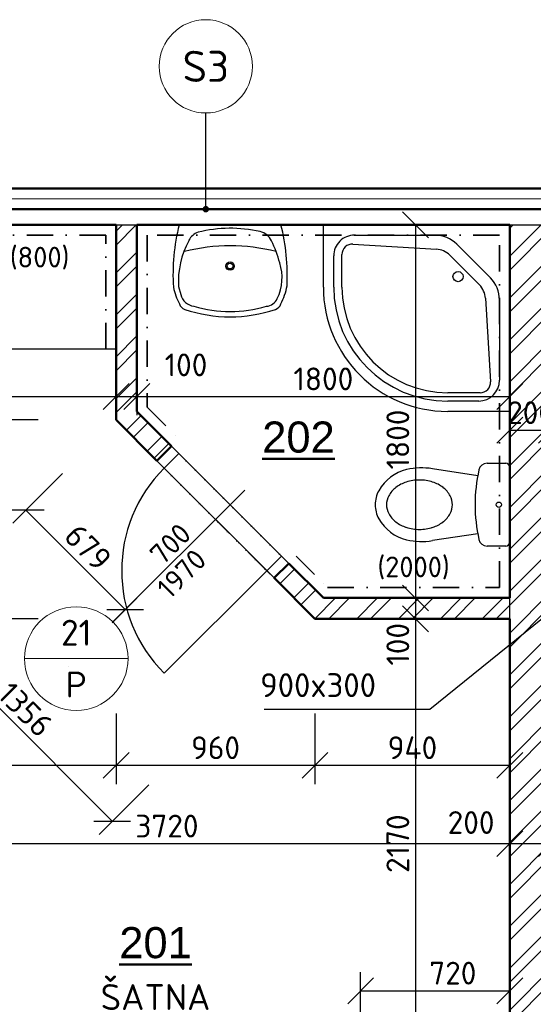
# Model space of a CAD drawing. Header units: millimetres. Extents: x -118752 to 407724, y -73278 to 155058.
# Tile 68 of 256: x 88409 to 90888, y 15233 to 19983. Entities that reach past the tile are written whole.
import ezdxf
from ezdxf.enums import TextEntityAlignment as Align

# ---------------------------------------------------------------- set-up
doc = ezdxf.new("R2010")
doc.units = ezdxf.units.MM
doc.header["$LTSCALE"] = 10
doc.linetypes.add('DASHDOT', pattern=[25.4, 12.7, -6.35, 0, -6.35])
doc.linetypes.add('DOT', pattern=[6.35, 0, -6.35])
for name, color, linetype in [('CA_2D-WC (65x40)', 7, 'Continuous'), ('CA_sprch. vana obloukova beze sten', 7, 'Continuous'), ('CA_umyvadlo 1 (55x45)', 7, 'Continuous'), ('IN_SANITA', 7, 'Continuous')]:
    doc.layers.add(name, color=color, linetype=linetype)
for name, color, linetype, lineweight in [('CKBUBLINY', 1, 'Continuous', 18), ('CKBUBLINY_POPIS', 3, 'Continuous', 25), ('CKDVERE_', 7, 'Continuous', 25), ('CKDVERE_NADROVINOU', 1, 'DASHDOT', 18), ('CKDVERE_OSY', 1, 'Continuous', 18), ('CKDVERE_POPIS', 3, 'Continuous', 25), ('CKDVERE_ZARUBNE_RAM', 5, 'Continuous', 25), ('CKIZOLACE', 1, 'Continuous', 18), ('CKKOTY', 3, 'Continuous', 25), ('CKOBKLAD_POPIS', 3, 'Continuous', 25), ('CKPOPISM', 6, 'Continuous', 50), ('CKPOPISM_POPIS', 3, 'Continuous', 25), ('CKSTENY_PODROVINOU', 7, 'Continuous', 25), ('CKSTENY_REZ', 6, 'Continuous', 50), ('CKTEXTY_MALE', 3, 'Continuous', 18), ('obklady', 4, 'DASHDOT', 35), ('srafy', 7, 'Continuous', 18)]:
    doc.layers.add(name, color=color, linetype=linetype, lineweight=lineweight)
doc.layers.add('CKDVERE_DORAZ', color=7, linetype='DOT', lineweight=25, plot=False)
doc.styles.add('Arial', font='arial.ttf', dxfattribs={"width": 0.8})
doc.styles.get("Standard").update_dxf_attribs({"font": 'isocpeur.ttf'})
doc.linetypes.add('IZOLACE_POLYSTYREN_PENOVY', pattern='A,0.001,[228,CADKON.SHX,S=0.1,R=0,X=0,Y=0],-2', length=2.001)
doc.dimstyles.new('CADKON', dxfattribs={"dimscale": 50, "dimtxt": 2.2, "dimasz": 2.5, "dimexe": 1.8, "dimexo": 5, "dimgap": 0.6, "dimtad": 1, "dimrnd": 1, "dimtxsty": 'Standard', "dimblk1": 'OBLIQUE', "dimblk2": 'OBLIQUE', "dimsah": 1, "dimcen": 2.5, "dimadec": 1, "dimazin": 2, "dimtfac": 1, "dimtdec": 4, "dimtix": 1, "dimtmove": 2, "dimatfit": 3, "dimldrblk": 'OPEN30', "dimfxl": 5, "dimfxlon": 1, "dimtolj": 1, "dimarcsym": 0})
doc.dimstyles.new('CADKON$7', dxfattribs={"dimscale": 100, "dimtxt": 2.5, "dimasz": 2.5, "dimexe": 1.8, "dimexo": 5, "dimgap": 0.6, "dimtad": 1, "dimrnd": 1, "dimtxsty": 'Standard', "dimblk1": 'OBLIQUE', "dimblk2": 'OBLIQUE', "dimsah": 1, "dimcen": 2.5, "dimadec": 1, "dimazin": 2, "dimtfac": 1, "dimtdec": 4, "dimtix": 1, "dimtmove": 0, "dimatfit": 3, "dimldrblk": 'DOTSMALL', "dimfxl": 5, "dimfxlon": 1, "dimtfill": 1, "dimtolj": 1, "dimarcsym": 0})

# ---------------------------------------------------------------- blocks, each defined once
blk = doc.blocks.new('_OBLIQUE')
at = {"color": 0, "linetype": 'ByBlock'}
blk.add_line((-0.5, -0.5), (0.5, 0.5), dxfattribs=at)
blk = doc.blocks.new('*D7978')
at = {"layer": 'CKKOTY', "color": 0, "lineweight": -2}
for p, q in [((90974.4, 16423.2), (90974.4, 16098.1)), ((90774.4, 16030.4), (90774.4, 16098.1)), ((90974.4, 16008.1), (90774.4, 16008.1))]:
    blk.add_line(p, q, dxfattribs=at)
at = {"layer": 'Defpoints', "color": 0}
for p in [(90774.4, 16008.1), (90974.4, 15923.2), (90774.4, 15530.4)]:
    blk.add_point(p, dxfattribs=at)
at = {"layer": 'CKKOTY', "color": 0, "lineweight": -2, "xscale": 125, "yscale": 125, "zscale": 125, "rotation": 180}
blk.add_blockref('_OBLIQUE', (90774.4, 16008.1), dxfattribs=at)
at = {"layer": 'CKKOTY', "color": 0, "lineweight": -2, "xscale": 125, "yscale": 125, "zscale": 125}
blk.add_blockref('_OBLIQUE', (90974.4, 16008.1), dxfattribs=at)
at = {"layer": 'CKKOTY', "color": 0, "insert": (90587.3, 16110.2), "char_height": 110, "attachment_point": 5}
blk.add_mtext('\\A1;200', dxfattribs=at)
blk = doc.blocks.new('_Open30')
at = {"color": 0, "lineweight": -2}
for p, q in [((-1, 0.268), (0, 0)), ((0, 0), (-1, -0.268)), ((0, 0), (-1, 0))]:
    blk.add_line(p, q, dxfattribs=at)
blk = doc.blocks.new('*D7979')
at = {"layer": 'CKKOTY', "color": 0, "lineweight": -2}
for p, q in [((87054.4, 15758.1), (87054.4, 16098.1)), ((90774.4, 16030.4), (90774.4, 16098.1)), ((90774.4, 16008.1), (87054.4, 16008.1))]:
    blk.add_line(p, q, dxfattribs=at)
at = {"layer": 'Defpoints', "color": 0}
for p in [(87054.4, 16008.1), (90774.4, 15530.4), (87054.4, 14818.2)]:
    blk.add_point(p, dxfattribs=at)
at = {"layer": 'CKKOTY', "color": 0, "lineweight": -2, "xscale": 125, "yscale": 125, "zscale": 125, "rotation": 180}
blk.add_blockref('_OBLIQUE', (87054.4, 16008.1), dxfattribs=at)
at = {"layer": 'CKKOTY', "color": 0, "lineweight": -2, "xscale": 125, "yscale": 125, "zscale": 125}
blk.add_blockref('_OBLIQUE', (90774.4, 16008.1), dxfattribs=at)
at = {"layer": 'CKKOTY', "color": 0, "insert": (89119.5, 16093.1), "char_height": 110, "attachment_point": 5}
blk.add_mtext('\\A1;3720', dxfattribs=at)
blk = doc.blocks.new('*D7980')
at = {"layer": 'CKKOTY', "color": 0, "lineweight": -2}
for p, q in [((87054.4, 18414.9), (87054.4, 18074.9)), ((88874.4, 18414.9), (88874.4, 18074.9)), ((87054.4, 18164.9), (88874.4, 18164.9))]:
    blk.add_line(p, q, dxfattribs=at)
at = {"layer": 'Defpoints', "color": 0}
for p in [(87054.4, 18993.2), (88874.4, 18993.2), (88874.4, 18164.9)]:
    blk.add_point(p, dxfattribs=at)
at = {"layer": 'CKKOTY', "color": 0, "lineweight": -2, "xscale": 125, "yscale": 125, "zscale": 125, "rotation": 180}
blk.add_blockref('_OBLIQUE', (87054.4, 18164.9), dxfattribs=at)
at = {"layer": 'CKKOTY', "color": 0, "lineweight": -2, "xscale": 125, "yscale": 125, "zscale": 125}
blk.add_blockref('_OBLIQUE', (88874.4, 18164.9), dxfattribs=at)
at = {"layer": 'CKKOTY', "color": 0, "insert": (87964.4, 18249.9), "char_height": 110, "attachment_point": 5}
blk.add_mtext('\\A1;1820', dxfattribs=at)
blk = doc.blocks.new('*D7981')
at = {"layer": 'CKKOTY', "color": 0, "lineweight": -2}
for p, q in [((88874.4, 18414.9), (88874.4, 18074.9)), ((88974.4, 18414.9), (88974.4, 18074.9)), ((88874.4, 18164.9), (88974.4, 18164.9))]:
    blk.add_line(p, q, dxfattribs=at)
at = {"layer": 'Defpoints', "color": 0}
for p in [(88874.4, 18993.2), (88974.4, 18993.2), (88974.4, 18164.9)]:
    blk.add_point(p, dxfattribs=at)
at = {"layer": 'CKKOTY', "color": 0, "lineweight": -2, "xscale": 125, "yscale": 125, "zscale": 125, "rotation": 180}
blk.add_blockref('_OBLIQUE', (88874.4, 18164.9), dxfattribs=at)
at = {"layer": 'CKKOTY', "color": 0, "lineweight": -2, "xscale": 125, "yscale": 125, "zscale": 125}
blk.add_blockref('_OBLIQUE', (88974.4, 18164.9), dxfattribs=at)
at = {"layer": 'CKKOTY', "color": 0, "insert": (89211.6, 18317.5), "char_height": 110, "attachment_point": 5}
blk.add_mtext('\\A1;100', dxfattribs=at)
blk = doc.blocks.new('*D7982')
at = {"layer": 'CKKOTY', "color": 0, "lineweight": -2}
for p, q in [((90774.4, 18252.1), (90774.4, 17912.1)), ((90974.4, 18252.1), (90974.4, 17912.1)), ((90774.4, 18002.1), (90974.4, 18002.1))]:
    blk.add_line(p, q, dxfattribs=at)
at = {"layer": 'Defpoints', "color": 0}
for p in [(90774.4, 18993.2), (90974.4, 18993.2), (90974.4, 18002.1)]:
    blk.add_point(p, dxfattribs=at)
at = {"layer": 'CKKOTY', "color": 0, "lineweight": -2, "xscale": 125, "yscale": 125, "zscale": 125}
blk.add_blockref('_OBLIQUE', (90774.4, 18002.1), dxfattribs=at)
at = {"layer": 'CKKOTY', "color": 0, "lineweight": -2, "xscale": 125, "yscale": 125, "zscale": 125, "rotation": 180}
blk.add_blockref('_OBLIQUE', (90974.4, 18002.1), dxfattribs=at)
at = {"layer": 'CKKOTY', "color": 0, "insert": (90874.4, 18087.1), "char_height": 110, "attachment_point": 5}
blk.add_mtext('\\A1;200', dxfattribs=at)
blk = doc.blocks.new('*D8633')
at = {"layer": 'CKKOTY', "color": 0, "lineweight": -2}
for p, q in [((88974.4, 18414.9), (88974.4, 18074.9)), ((90774.4, 18414.9), (90774.4, 18074.9)), ((88974.4, 18164.9), (90774.4, 18164.9))]:
    blk.add_line(p, q, dxfattribs=at)
at = {"layer": 'Defpoints', "color": 0}
for p in [(88974.4, 18993.2), (90774.4, 18993.2), (90774.4, 18164.9)]:
    blk.add_point(p, dxfattribs=at)
at = {"layer": 'CKKOTY', "color": 0, "lineweight": -2, "xscale": 125, "yscale": 125, "zscale": 125, "rotation": 180}
blk.add_blockref('_OBLIQUE', (88974.4, 18164.9), dxfattribs=at)
at = {"layer": 'CKKOTY', "color": 0, "lineweight": -2, "xscale": 125, "yscale": 125, "zscale": 125}
blk.add_blockref('_OBLIQUE', (90774.4, 18164.9), dxfattribs=at)
at = {"layer": 'CKKOTY', "color": 0, "insert": (89874.4, 18249.9), "char_height": 110, "attachment_point": 5}
blk.add_mtext('\\A1;1800', dxfattribs=at)
blk = doc.blocks.new('*D8738')
at = {"layer": 'CKKOTY', "color": 0, "lineweight": -2}
for p, q in [((88498.7, 18993.2), (88158.7, 18993.2)), ((88248.7, 18993.2), (88248.7, 18052.8)), ((88498.7, 18052.8), (88158.7, 18052.8))]:
    blk.add_line(p, q, dxfattribs=at)
at = {"layer": 'Defpoints', "color": 0}
for p in [(88874.4, 18993.2), (88248.7, 18052.8), (88874.4, 18052.8)]:
    blk.add_point(p, dxfattribs=at)
at = {"layer": 'CKKOTY', "color": 0, "lineweight": -2, "xscale": 125, "yscale": 125, "zscale": 125}
for p, rotation in [((88248.7, 18993.2), 90), ((88248.7, 18052.8), 270)]:
    blk.add_blockref('_OBLIQUE', p, dxfattribs=dict(at, rotation=rotation))
at = {"layer": 'CKKOTY', "color": 0, "insert": (88163.7, 18523), "char_height": 110, "attachment_point": 5, "rotation": 90}
blk.add_mtext('\\A1;940', dxfattribs=at)
blk = doc.blocks.new('*D8739')
at = {"layer": 'CKKOTY', "color": 0, "lineweight": -2}
for p, q in [((88498.7, 18052.8), (88158.7, 18052.8)), ((88248.7, 18052.8), (88248.7, 17093.2)), ((88498.7, 17093.2), (88158.7, 17093.2))]:
    blk.add_line(p, q, dxfattribs=at)
at = {"layer": 'Defpoints', "color": 0}
for p in [(88874.4, 18052.8), (88248.7, 17093.2), (89833, 17093.2)]:
    blk.add_point(p, dxfattribs=at)
at = {"layer": 'CKKOTY', "color": 0, "lineweight": -2, "xscale": 125, "yscale": 125, "zscale": 125}
for p, rotation in [((88248.7, 18052.8), 90), ((88248.7, 17093.2), 270)]:
    blk.add_blockref('_OBLIQUE', p, dxfattribs=dict(at, rotation=rotation))
at = {"layer": 'CKKOTY', "color": 0, "insert": (88163.7, 17573), "char_height": 110, "attachment_point": 5, "rotation": 90}
blk.add_mtext('\\A1;960', dxfattribs=at)
blk = doc.blocks.new('*D8740')
at = {"layer": 'CKKOTY', "color": 0, "lineweight": -2}
for p, q in [((90524.4, 18993.2), (90228.9, 18993.2)), ((90318.9, 18993.2), (90318.9, 17193.2)), ((90524.4, 17193.2), (90228.9, 17193.2))]:
    blk.add_line(p, q, dxfattribs=at)
at = {"layer": 'Defpoints', "color": 0}
for p in [(90774.4, 18993.2), (90318.9, 17193.2), (90774.4, 17193.2)]:
    blk.add_point(p, dxfattribs=at)
at = {"layer": 'CKKOTY', "color": 0, "lineweight": -2, "xscale": 125, "yscale": 125, "zscale": 125}
for p, rotation in [((90318.9, 18993.2), 90), ((90318.9, 17193.2), 270)]:
    blk.add_blockref('_OBLIQUE', p, dxfattribs=dict(at, rotation=rotation))
at = {"layer": 'CKKOTY', "color": 0, "insert": (90233.9, 17957.6), "char_height": 110, "attachment_point": 5, "rotation": 90}
blk.add_mtext('\\A1;1800', dxfattribs=at)
blk = doc.blocks.new('*D8741')
at = {"layer": 'CKKOTY', "color": 0, "lineweight": -2}
for p, q in [((90524.4, 17193.2), (90228.9, 17193.2)), ((90318.9, 17193.2), (90318.9, 17093.2)), ((90524.4, 17093.2), (90228.9, 17093.2))]:
    blk.add_line(p, q, dxfattribs=at)
at = {"layer": 'Defpoints', "color": 0}
for p in [(90774.4, 17193.2), (90318.9, 17093.2), (90774.4, 17093.2)]:
    blk.add_point(p, dxfattribs=at)
at = {"layer": 'CKKOTY', "color": 0, "lineweight": -2, "xscale": 125, "yscale": 125, "zscale": 125}
for p, rotation in [((90318.9, 17193.2), 90), ((90318.9, 17093.2), 270)]:
    blk.add_blockref('_OBLIQUE', p, dxfattribs=dict(at, rotation=rotation))
at = {"layer": 'CKKOTY', "color": 0, "insert": (90233.9, 16970), "char_height": 110, "attachment_point": 5, "rotation": 90}
blk.add_mtext('\\A1;100', dxfattribs=at)
blk = doc.blocks.new('*D8742')
at = {"layer": 'CKKOTY', "color": 0, "lineweight": -2}
for p, q in [((90524.4, 17093.2), (90228.9, 17093.2)), ((90318.9, 17093.2), (90318.9, 14923.2)), ((90524.4, 14923.2), (90228.9, 14923.2))]:
    blk.add_line(p, q, dxfattribs=at)
at = {"layer": 'Defpoints', "color": 0}
for p in [(90774.4, 17093.2), (90318.9, 14923.2), (90774.4, 14923.2)]:
    blk.add_point(p, dxfattribs=at)
at = {"layer": 'CKKOTY', "color": 0, "lineweight": -2, "xscale": 125, "yscale": 125, "zscale": 125}
for p, rotation in [((90318.9, 17093.2), 90), ((90318.9, 14923.2), 270)]:
    blk.add_blockref('_OBLIQUE', p, dxfattribs=dict(at, rotation=rotation))
at = {"layer": 'CKKOTY', "color": 0, "insert": (90233.9, 16008.2), "char_height": 110, "attachment_point": 5, "rotation": 90}
blk.add_mtext('\\A1;2170', dxfattribs=at)
blk = doc.blocks.new('*D8744')
at = {"layer": 'CKKOTY', "color": 0, "lineweight": -2}
for p, q in [((89834, 16635.9), (89834, 16295.9)), ((90774.4, 16635.9), (90774.4, 16295.9)), ((90774.4, 16385.9), (89834, 16385.9))]:
    blk.add_line(p, q, dxfattribs=at)
at = {"layer": 'Defpoints', "color": 0}
for p in [(89834, 17093.2), (90774.4, 17093.2), (89834, 16385.9)]:
    blk.add_point(p, dxfattribs=at)
at = {"layer": 'CKKOTY', "color": 0, "lineweight": -2, "xscale": 125, "yscale": 125, "zscale": 125, "rotation": 180}
blk.add_blockref('_OBLIQUE', (89834, 16385.9), dxfattribs=at)
at = {"layer": 'CKKOTY', "color": 0, "lineweight": -2, "xscale": 125, "yscale": 125, "zscale": 125}
blk.add_blockref('_OBLIQUE', (90774.4, 16385.9), dxfattribs=at)
at = {"layer": 'CKKOTY', "color": 0, "insert": (90304.2, 16470.9), "char_height": 110, "attachment_point": 5}
blk.add_mtext('\\A1;940', dxfattribs=at)
blk = doc.blocks.new('*D8745')
at = {"layer": 'CKKOTY', "color": 0, "lineweight": -2}
for p, q in [((88874.4, 16635.9), (88874.4, 16295.9)), ((89834, 16635.9), (89834, 16295.9)), ((89834, 16385.9), (88874.4, 16385.9))]:
    blk.add_line(p, q, dxfattribs=at)
at = {"layer": 'Defpoints', "color": 0}
for p in [(88874.4, 18051.8), (89834, 17093.2), (88874.4, 16385.9)]:
    blk.add_point(p, dxfattribs=at)
at = {"layer": 'CKKOTY', "color": 0, "lineweight": -2, "xscale": 125, "yscale": 125, "zscale": 125, "rotation": 180}
blk.add_blockref('_OBLIQUE', (88874.4, 16385.9), dxfattribs=at)
at = {"layer": 'CKKOTY', "color": 0, "lineweight": -2, "xscale": 125, "yscale": 125, "zscale": 125}
blk.add_blockref('_OBLIQUE', (89834, 16385.9), dxfattribs=at)
at = {"layer": 'CKKOTY', "color": 0, "insert": (89354.2, 16470.9), "char_height": 110, "attachment_point": 5}
blk.add_mtext('\\A1;960', dxfattribs=at)
blk = doc.blocks.new('*D8746')
at = {"layer": 'CKKOTY', "color": 0, "lineweight": -2}
for p, q in [((87054.4, 16635.9), (87054.4, 16295.9)), ((88874.4, 16635.9), (88874.4, 16295.9)), ((88874.4, 16385.9), (87054.4, 16385.9))]:
    blk.add_line(p, q, dxfattribs=at)
at = {"layer": 'Defpoints', "color": 0}
for p in [(88874.4, 18051.8), (87054.4, 17214.3), (87054.4, 16385.9)]:
    blk.add_point(p, dxfattribs=at)
at = {"layer": 'CKKOTY', "color": 0, "lineweight": -2, "xscale": 125, "yscale": 125, "zscale": 125, "rotation": 180}
blk.add_blockref('_OBLIQUE', (87054.4, 16385.9), dxfattribs=at)
at = {"layer": 'CKKOTY', "color": 0, "lineweight": -2, "xscale": 125, "yscale": 125, "zscale": 125}
blk.add_blockref('_OBLIQUE', (88874.4, 16385.9), dxfattribs=at)
at = {"layer": 'CKKOTY', "color": 0, "insert": (87964.4, 16470.9), "char_height": 110, "attachment_point": 5}
blk.add_mtext('\\A1;1820', dxfattribs=at)
blk = doc.blocks.new('*D8747')
at = {"layer": 'CKKOTY', "color": 0, "lineweight": -2}
for p, q in [((88074, 17251.4), (87833.6, 17011)), ((87897.3, 17074.6), (88855.8, 16116.1)), ((89032.6, 16292.8), (88792.2, 16052.4))]:
    blk.add_line(p, q, dxfattribs=at)
at = {"layer": 'Defpoints', "color": 0}
for p in [(88874.4, 18051.8), (89833, 17093.2), (88855.8, 16116.1)]:
    blk.add_point(p, dxfattribs=at)
at = {"layer": 'CKKOTY', "color": 0, "lineweight": -2, "xscale": 125, "yscale": 125, "zscale": 125}
for p, rotation in [((87897.3, 17074.6), 135), ((88855.8, 16116.1), 315)]:
    blk.add_blockref('_OBLIQUE', p, dxfattribs=dict(at, rotation=rotation))
at = {"layer": 'CKKOTY', "color": 0, "insert": (88436.7, 16655.5), "char_height": 110, "attachment_point": 5, "rotation": 315}
blk.add_mtext('\\A1;1356', dxfattribs=at)
blk = doc.blocks.new('*D8748')
at = {"layer": 'CKKOTY', "color": 0, "lineweight": -2}
for p, q in [((88615.7, 17794.1), (88375.3, 17553.7)), ((88438.9, 17617.3), (88918.7, 17137.5)), ((89095.5, 17314.3), (88855.1, 17073.9))]:
    blk.add_line(p, q, dxfattribs=at)
at = {"layer": 'Defpoints', "color": 0}
for p in [(88874.4, 18052.8), (89354.2, 17573), (88918.7, 17137.5)]:
    blk.add_point(p, dxfattribs=at)
at = {"layer": 'CKKOTY', "color": 0, "lineweight": -2, "xscale": 125, "yscale": 125, "zscale": 125}
for p, rotation in [((88438.9, 17617.3), 134.9999999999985), ((88918.7, 17137.5), 314.9999999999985)]:
    blk.add_blockref('_OBLIQUE', p, dxfattribs=dict(at, rotation=rotation))
at = {"layer": 'CKKOTY', "color": 0, "insert": (88738.9, 17437.5), "char_height": 110, "attachment_point": 5, "rotation": 315}
blk.add_mtext('\\A1;679', dxfattribs=at)
blk = doc.blocks.new('*D8749')
at = {"layer": 'CKKOTY', "color": 0, "lineweight": -2}
for p, q in [((88498.7, 17093.2), (88158.7, 17093.2)), ((88248.7, 17093.2), (88248.7, 14923.2)), ((88498.7, 14923.2), (88158.7, 14923.2))]:
    blk.add_line(p, q, dxfattribs=at)
at = {"layer": 'Defpoints', "color": 0}
for p in [(89833, 17093.2), (88248.7, 14923.2), (90054.4, 14923.2)]:
    blk.add_point(p, dxfattribs=at)
at = {"layer": 'CKKOTY', "color": 0, "lineweight": -2, "xscale": 125, "yscale": 125, "zscale": 125}
for p, rotation in [((88248.7, 17093.2), 90), ((88248.7, 14923.2), 270)]:
    blk.add_blockref('_OBLIQUE', p, dxfattribs=dict(at, rotation=rotation))
at = {"layer": 'CKKOTY', "color": 0, "insert": (88163.7, 16008.2), "char_height": 110, "attachment_point": 5, "rotation": 90}
blk.add_mtext('\\A1;2170', dxfattribs=at)
blk = doc.blocks.new('*D8752')
at = {"layer": 'CKKOTY', "color": 0, "lineweight": -2}
for p, q in [((90054.4, 15173.2), (90054.4, 15388.8)), ((90774.4, 15173.2), (90774.4, 15388.8)), ((90054.4, 15298.8), (90774.4, 15298.8))]:
    blk.add_line(p, q, dxfattribs=at)
at = {"layer": 'Defpoints', "color": 0}
for p in [(90774.4, 15298.8), (90054.4, 14923.2), (90774.4, 14923.2)]:
    blk.add_point(p, dxfattribs=at)
at = {"layer": 'CKKOTY', "color": 0, "lineweight": -2, "xscale": 125, "yscale": 125, "zscale": 125, "rotation": 180}
blk.add_blockref('_OBLIQUE', (90054.4, 15298.8), dxfattribs=at)
at = {"layer": 'CKKOTY', "color": 0, "lineweight": -2, "xscale": 125, "yscale": 125, "zscale": 125}
blk.add_blockref('_OBLIQUE', (90774.4, 15298.8), dxfattribs=at)
at = {"layer": 'CKKOTY', "color": 0, "insert": (90499.1, 15383.8), "char_height": 110, "attachment_point": 5}
blk.add_mtext('\\A1;720', dxfattribs=at)
blk = doc.blocks.new('umyvadlo 1 (55x45)_P')
at = {"layer": 'CA_umyvadlo 1 (55x45)', "linetype": 'ByBlock'}
for points in [[(-0.2448, 0.0002, 0.077931), (-0.2731, -0.3008, 0.068031), (-0.2441, -0.381, 0.244962), (-0.2183, -0.4075, 0.165243), (0.2196, -0.4075, 0.244752), (0.2453, -0.381, 0.072964), (0.2756, -0.2947, 0.073303), (0.246, 0.0002)], [(-0.1991, -0.0766, 0.13917), (-0.2483, -0.2973), (-0.2369, -0.3358, 0.309536), (-0.174, -0.3925, 0.150009), (0.1756, -0.3925, 0.287481), (0.2281, -0.3557, 0.190467), (0.2403, -0.1835, 0.04778), (0.2004, -0.0766, 0.225267), (0.1455, -0.0326, 0.117325), (-0.1541, -0.0357, 0.189059), (-0.198, -0.0744)]]:
    blk.add_lwpolyline(points, format="xyb", close=True, dxfattribs=at)
blk.add_lwpolyline([(-0.2199, -0.1274, -0.125328), (0.2222, -0.1274)], format="xyb", dxfattribs=at)
for radius in [0.0204, 0.0139]:
    blk.add_circle((0.0006, -0.1987), radius, dxfattribs=at)
blk = doc.blocks.new('CK_BUBBLE_2_0_0')
at = {"color": 0, "linetype": 'ByBlock', "lineweight": -2}
blk.add_line((1, 0), (-1, 0), dxfattribs=at)
blk.add_circle((0, 0), 1, dxfattribs=at)
blk = doc.blocks.new('sprch. vana obloukova beze sten_P')
at = {"layer": 'CA_sprch. vana obloukova beze sten', "linetype": 'ByBlock'}
for p, q in [((0, 0.9), (0.3, 0.9)), ((0, 0), (0, 0.9)), ((0.1431, 0.81), (0.3, 0.81)), ((0.15, 0.85), (0.3, 0.85)), ((0.05, 0.3621), (0.05, 0.75)), ((0.1177, 0.3544), (0.0932, 0.757)), ((0.2898, 0.1468), (0.1468, 0.2898)), ((0.81, 0.3), (0.81, 0.1431)), ((0.85, 0.3), (0.85, 0.15)), ((0.9, 0.3), (0.9, 0)), ((0.2561, 0.0939), (0.0939, 0.2561)), ((0.757, 0.0932), (0.3544, 0.1177)), ((0.75, 0.05), (0.3621, 0.05)), ((0.9, 0), (0, 0))]:
    blk.add_line(p, q, dxfattribs=at)
blk.add_circle((0.25, 0.25), 0.0245, dxfattribs=at)
for centre, radius, start, end in [((0.3, 0.3), 0.6, 0, 90), ((0.15, 0.75), 0.1, 90, 180), ((0.1431, 0.76), 0.05, 90, 183.4792), ((0.3, 0.3), 0.55, 0, 90), ((0.3, 0.3), 0.51, 0, 90), ((0.2, 0.3621), 0.15, 180, 225), ((0.2175, 0.3605), 0.1, 183.4792, 225), ((0.3605, 0.2175), 0.1, 225, 266.5208), ((0.75, 0.15), 0.1, 270, 0), ((0.76, 0.1431), 0.05, 266.5208, 0), ((0.3621, 0.2), 0.15, 225, 270)]:
    blk.add_arc(centre, radius, start, end, dxfattribs=at)
blk = doc.blocks.new('2D-WC (65x40)_P')
at = {"layer": 'CA_2D-WC (65x40)', "linetype": 'ByBlock'}
for p, q in [((0.0501, 0.1998), (0.1401, 0.1998)), ((0.03, -0.1797), (0.03, 0.1797)), ((0.1851, 0.14), (0.4036, 0.1734)), ((0.1851, -0.14), (0.4036, -0.1734)), ((0.1401, -0.1998), (0.0501, -0.1998))]:
    blk.add_line(p, q, dxfattribs=at)
blk.add_circle((0.083, 0), 0.0128, dxfattribs=at)
for centre, radius, start, end in [((0.0501, 0.1797), 0.0201, 90, 180), ((0.1401, 0.1596), 0.0402, 12.6081, 90), ((-0.5734, 0), 0.7713, 347.3919, 12.6081), ((0.4562, -0.1706), 0.348, 78.1176, 98.6985), ((0.4757, -0.0379), 0.2144, 29.4763, 75.8981), ((0.4521, -0.0463), 0.1632, 107.6829, 127.5847), ((0.4663, -0.0909), 0.21, 90, 107.6829), ((0.4663, -0.0909), 0.21, 72.3171, 90), ((0.4806, -0.0463), 0.1632, 52.4153, 72.3171), ((0.4303, -0.018), 0.1274, 127.5847, 151.7125), ((0.5024, -0.018), 0.1274, 28.2875, 52.4153), ((0.5424, 0), 0.1376, 0, 29.4069), ((0.3969, 0), 0.0894, 151.7125, 180), ((0.3969, 0), 0.0894, 180, 208.2875), ((0.5358, 0), 0.0894, 0, 28.2875), ((0.5358, 0), 0.0894, 331.7125, 0), ((0.5424, 0), 0.1376, 330.5931, 0), ((0.4303, 0.018), 0.1274, 208.2875, 232.4153), ((0.5024, 0.018), 0.1274, 307.5847, 331.7125), ((0.4521, 0.0463), 0.1632, 232.4153, 252.3171), ((0.4757, 0.0379), 0.2144, 284.1019, 330.5237), ((0.4806, 0.0463), 0.1632, 287.6829, 307.5847), ((0.4663, 0.0909), 0.21, 252.3171, 270), ((0.4663, 0.0909), 0.21, 270, 287.6829), ((0.0501, -0.1797), 0.0201, 180, 270), ((0.1401, -0.1596), 0.0402, 270, 347.3919), ((0.4562, 0.1706), 0.348, 261.3015, 281.8824)]:
    blk.add_arc(centre, radius, start, end, dxfattribs=at)
blk = doc.blocks.new('CKBL2112015101806', base_point=(88613.1, 14375.1))
blk = doc.blocks.new('CKBL2112015102041', base_point=(89674.4, 17820.2))
blk = doc.blocks.new('CK_BUBBLE_1_0_0')
at = {"color": 0, "linetype": 'ByBlock', "lineweight": -2}
blk.add_circle((0, 0), 1, dxfattribs=at)

msp = doc.modelspace()

# ---------------------------------------------------------------- hatches: boundary and pattern name
at = {"layer": 'srafy', "transparency": 33554661}
h = msp.add_hatch(dxfattribs=at)
h.set_pattern_fill('ANSI32', color=256, scale=15, style=0)
h.paths.add_polyline_path([(88974.387, 18993.199), (88974.387, 18093.199), (89141.545, 17926.042), (89070.834, 17855.331), (88874.387, 18051.778), (88874.387, 18993.199)])
h.paths.add_polyline_path([(89707.23, 17360.356), (89874.387, 17193.199), (90774.387, 17193.199), (90774.387, 17093.199), (89832.966, 17093.199), (89636.519, 17289.646)])
h = msp.add_hatch(dxfattribs=at)
h.set_pattern_fill('ANSI32', color=256, scale=15, style=0)
h.paths.add_polyline_path([(90974.387, 16823.171), (90974.387, 16923.171), (90974.387, 17822.144), (90974.387, 17823.171), (90974.387, 17923.171), (90974.387, 18993.199), (90774.387, 18993.199), (90774.387, 17193.199), (90774.387, 17093.199), (90774.387, 16554.454), (90974.387, 16494.821)])
h.paths.add_polyline_path([(90974.387, 15923.171), (90974.387, 16494.821), (90774.387, 16554.454), (90774.387, 14923.171), (90974.387, 14923.171), (90974.387, 15823.171)])
h.paths.add_polyline_path([(90610.387, 18337.144), (91138.387, 18337.144), (91138.387, 18007.144), (90610.387, 18007.144)], flags=24)

# ---------------------------------------------------------------- linework, layer by layer
at = {"layer": 'CKBUBLINY'}
msp.add_line((88643.741, 16862.553), (88643.741, 16862.553), dxfattribs=at)
at = {"layer": 'CKDVERE_'}
msp.add_line((89601.164, 17325.001), (89106.189, 16830.026), dxfattribs=at)
msp.add_arc((89601.164, 17325.001), 700, 135, 225, dxfattribs=at)
at = {"layer": 'CKDVERE_DORAZ'}
for p, q in [((89707.23, 17360.356), (89141.545, 17926.042)), ((89636.519, 17289.646), (89070.834, 17855.331))]:
    msp.add_line(p, q, dxfattribs=at)
at = {"layer": 'CKDVERE_NADROVINOU'}
for p, q in [((89671.875, 17395.712), (89176.9, 17890.686)), ((89601.164, 17325.001), (89106.189, 17819.976))]:
    msp.add_line(p, q, dxfattribs=at)
at = {"layer": 'CKDVERE_OSY'}
msp.add_line((88858.702, 17077.514), (89495.098, 17713.91), dxfattribs=at)
at = {"layer": 'CKDVERE_ZARUBNE_RAM'}
for p, q in [((89141.545, 17926.042), (89070.834, 17855.331)), ((89176.9, 17890.686), (89141.545, 17926.042)), ((89106.189, 17819.976), (89176.9, 17890.686)), ((89070.834, 17855.331), (89106.189, 17819.976)), ((89601.164, 17325.001), (89671.875, 17395.712)), ((89671.875, 17395.712), (89707.23, 17360.356)), ((89707.23, 17360.356), (89636.519, 17289.646)), ((89636.519, 17289.646), (89601.164, 17325.001))]:
    msp.add_line(p, q, dxfattribs=at)
at = {"layer": 'CKIZOLACE', "linetype": 'IZOLACE_POLYSTYREN_PENOVY', "ltscale": 5}
msp.add_lwpolyline([(86724.387, 19118.166), (98159.387, 19118.166)], dxfattribs=at)
at = {"layer": 'CKSTENY_PODROVINOU'}
for p, q in [((86724.387, 19168.166), (98159.387, 19168.166)), ((97564.387, 19068.166), (87054.387, 19068.199)), ((88874.387, 18993.199), (88974.387, 18993.199)), ((90774.387, 18993.199), (90974.387, 18993.199)), ((89141.545, 17926.042), (89707.23, 17360.356)), ((89070.834, 17855.331), (89636.519, 17289.646)), ((90774.387, 17093.199), (90774.387, 17193.199))]:
    msp.add_line(p, q, dxfattribs=at)
at = {"layer": 'CKSTENY_REZ'}
for p, q in [((61324.387, 19168.166), (98159.387, 19168.166)), ((87054.387, 19068.199), (97564.387, 19068.199)), ((87054.387, 18993.199), (88874.387, 18993.199)), ((88874.387, 18993.199), (88874.387, 18051.778)), ((88974.387, 18993.199), (88974.387, 18093.199)), ((88974.387, 18993.199), (90774.387, 18993.199)), ((90774.387, 17193.199), (90774.387, 18993.199)), ((88874.387, 18051.778), (89070.834, 17855.331)), ((89141.545, 17926.042), (88974.387, 18093.199)), ((89070.834, 17855.331), (89141.545, 17926.042)), ((89636.519, 17289.646), (89707.23, 17360.356)), ((89874.387, 17193.199), (89707.23, 17360.356)), ((89636.519, 17289.646), (89832.966, 17093.199)), ((90774.387, 17193.199), (89874.387, 17193.199)), ((90774.387, 17093.199), (89832.966, 17093.199)), ((90774.387, 14923.171), (90774.387, 17093.199))]:
    msp.add_line(p, q, dxfattribs=at)
at = {"layer": 'IN_SANITA', "linetype": 'Continuous'}
msp.add_line((88874.387, 18393.199), (87054.387, 18393.199), dxfattribs=at)
at = {"layer": 'obklady'}
for points in [[(88824.387, 18393.199), (88824.387, 18943.199), (87104.387, 18943.199), (87104.387, 18393.199)], [(89742.585, 17395.712), (89895.098, 17243.199), (90724.387, 17243.199), (90724.387, 18943.199), (89024.387, 18943.199), (89024.387, 18113.91), (89176.9, 17961.397)]]:
    msp.add_lwpolyline(points, dxfattribs=at)

# ---------------------------------------------------------------- block references
at = {"layer": 'CKBUBLINY'}
ref = msp.add_blockref('CK_BUBBLE_1_0_0', (89307, 19757.504), dxfattribs=dict(at, xscale=225, yscale=225, zscale=225))
ref.add_attrib('NUM1', 'S3', dxfattribs={"layer": 'CKBUBLINY_POPIS', "height": 150}).set_placement((89307, 19757.504), align=Align.MIDDLE_CENTER)
ref = msp.add_blockref('CK_BUBBLE_2_0_0', (88681.925, 16900.737), dxfattribs=dict(at, xscale=250, yscale=250, zscale=250))
ref.add_attrib('NUM1', '21', dxfattribs={"layer": 'CKBUBLINY_POPIS', "height": 125}).set_placement((88681.925, 16963.237), align=Align.CENTER)
ref.add_attrib('NUM2', 'P', dxfattribs={"layer": 'CKBUBLINY_POPIS', "height": 125}).set_placement((88681.925, 16838.237), align=Align.TOP_CENTER)
at = {"layer": 'CKPOPISM'}
ref = msp.add_blockref('CKBL2112015102041', (89754.474, 17894.389), dxfattribs=dict(at, xscale=0.5, yscale=0.5, zscale=0.5))
ref.add_attrib('CISLO', '%%U202', dxfattribs={"height": 150, "style": 'Arial'}).set_placement((89754.474, 17894.389), align=Align.CENTER)
ref = msp.add_blockref('CKBL2112015101806', (89064.535, 15205.84), dxfattribs=dict(at, xscale=0.5, yscale=0.5, zscale=0.5))
ref.add_attrib('JMENO', 'ŠATNA', dxfattribs={"layer": 'CKPOPISM_POPIS', "height": 125}).set_placement((89064.535, 15205.84), align=Align.CENTER)
ref.add_attrib('CISLO', '%%U201', dxfattribs={"height": 150, "style": 'Arial'}).set_placement((89064.535, 15455.84), align=Align.CENTER)
at = {"layer": 'IN_SANITA', "linetype": 'Continuous', "xscale": 1000, "yscale": 1000, "zscale": 1000}
msp.add_blockref('umyvadlo 1 (55x45)_P', (89423.771, 18992.988), dxfattribs=at)
at = {"layer": 'IN_SANITA', "linetype": 'Continuous', "xscale": 1000, "yscale": 1000, "zscale": 1000, "rotation": 180}
for name, p in [('sprch. vana obloukova beze sten_P', (90774.387, 18993.199)), ('2D-WC (65x40)_P', (90804.387, 17643.199))]:
    msp.add_blockref(name, p, dxfattribs=at)

# ---------------------------------------------------------------- texts
at = {"layer": 'CKDVERE_POPIS'}
msp.add_text('  700', height=100, rotation=45, dxfattribs=at).set_placement((89126.695, 17373.791), align=Align.CENTER)
msp.add_text('1970', height=100, rotation=45, dxfattribs=at).set_placement((89154.98, 17345.507), align=Align.TOP_CENTER)
at = {"layer": 'CKOBKLAD_POPIS'}
for s, p in [('(600)(800)', (88362.976, 18837.309)), ('(2000)', (90309.743, 17343.199))]:
    msp.add_text(s, height=100, dxfattribs=at).set_placement(p, align=Align.MIDDLE_CENTER)
at = {"layer": 'CKTEXTY_MALE', "insert": (90128.594, 16715.371), "char_height": 115, "attachment_point": 9}
msp.add_mtext('900x300', dxfattribs=at)

# ---------------------------------------------------------------- dimensions: what is measured, and where the dimension line sits
at = {"layer": 'CKKOTY'}
for base, p1, p2, picture, middle in [((88248.652, 18052.778), (88874.387, 18993.199), (88874.387, 18052.778), '*D8738', (88163.652, 18522.988)), ((88248.652, 14923.171), (89832.966, 17093.199), (90054.387, 14923.171), '*D8749', (88163.652, 16008.185))]:
    dim = msp.add_linear_dim(base=base, p1=p1, p2=p2, angle=90, dimstyle='CADKON', dxfattribs=at)
    dim.commit()
    dim.dimension.update_dxf_attribs({"geometry": picture, "text_midpoint": middle})
dim = msp.add_linear_dim(base=(90318.908, 17193.199), p1=(90774.387, 18993.199), p2=(90774.387, 17193.199), angle=90, dimstyle='CADKON', dxfattribs=at)
dim.commit()
dim.dimension.update_dxf_attribs({"geometry": '*D8740', "text_midpoint": (90233.908, 17957.602), "dimtype": 160})
for base, p1, p2, override, picture, middle in [((88874.387, 18164.888), (87054.387, 18993.199), (88874.387, 18993.199), {"dimscale": 50, "dimexo": 10, "dimtmove": 2}, '*D7980', (87964.387, 18249.888)), ((90774.387, 18164.888), (88974.387, 18993.199), (90774.387, 18993.199), {"dimscale": 50, "dimexo": 10, "dimtmove": 2}, '*D8633', (89874.387, 18249.888)), ((90974.387, 18002.144), (90774.387, 18993.199), (90974.387, 18993.199), {"dimscale": 50, "dimexo": 10, "dimtmove": 2}, '*D7982', (90874.387, 18087.144)), ((87054.387, 16385.87), (88874.387, 18051.778), (87054.387, 17214.273), {"dimtmove": 2}, '*D8746', (87964.387, 16470.87)), ((88874.387, 16385.87), (89833.966, 17093.199), (88874.387, 18051.778), {"dimtmove": 2}, '*D8745', (89354.177, 16470.87))]:
    dim = msp.add_linear_dim(base=base, p1=p1, p2=p2, dimstyle='CADKON', override=override, dxfattribs=at)
    dim.commit()
    dim.dimension.update_dxf_attribs({"geometry": picture, "text_midpoint": middle})
for base, p1, p2, picture, middle in [((88974.387, 18164.888), (88874.387, 18993.199), (88974.387, 18993.199), '*D7981', (89211.643, 18317.498)), ((90774.387, 16008.062), (90974.387, 15923.171), (90774.387, 15530.36), '*D7978', (90587.318, 16110.191)), ((87054.387, 16008.062), (90774.387, 15530.36), (87054.387, 14818.166), '*D7979', (89119.509, 16093.062))]:
    dim = msp.add_linear_dim(base=base, p1=p1, p2=p2, dimstyle='CADKON', override={"dimscale": 50, "dimexo": 10, "dimtmove": 2}, dxfattribs=at)
    dim.commit()
    dim.dimension.update_dxf_attribs({"geometry": picture, "text_midpoint": middle, "dimtype": 160})
for base, p1, p2, picture, middle in [((88248.652, 17093.199), (88874.387, 18052.778), (89832.966, 17093.199), '*D8739', (88163.652, 17572.988)), ((90318.908, 14923.171), (90774.387, 17093.199), (90774.387, 14923.171), '*D8742', (90233.908, 16008.185))]:
    dim = msp.add_linear_dim(base=base, p1=p1, p2=p2, angle=90, dimstyle='CADKON', override={"dimtmove": 2}, dxfattribs=at)
    dim.commit()
    dim.dimension.update_dxf_attribs({"geometry": picture, "text_midpoint": middle})
for p1, p2, distance, picture, middle in [((88874.3872, 18051.7777), (89832.9659, 17093.1991), -1381.8713, '*D8747', (88436.65, 16655.4619)), ((88874.3872, 18052.7777), (89354.1766, 17572.9884), -615.8643, '*D8748', (88738.9041, 17437.5053))]:
    dim = msp.add_aligned_dim(p1=p1, p2=p2, distance=distance, dimstyle='CADKON', dxfattribs=at)
    dim.commit()
    dim.dimension.update_dxf_attribs({"geometry": picture, "text_midpoint": middle})
dim = msp.add_linear_dim(base=(90318.908, 17093.199), p1=(90774.387, 17193.199), p2=(90774.387, 17093.199), angle=90, dimstyle='CADKON', override={"dimtmove": 2}, dxfattribs=at)
dim.commit()
dim.dimension.update_dxf_attribs({"geometry": '*D8741', "text_midpoint": (90233.908, 16969.956), "dimtype": 160})
dim = msp.add_linear_dim(base=(89833.966, 16385.87), p1=(90774.387, 17093.199), p2=(89833.966, 17093.199), dimstyle='CADKON', dxfattribs=at)
dim.commit()
dim.dimension.update_dxf_attribs({"geometry": '*D8744', "text_midpoint": (90304.177, 16470.87)})
dim = msp.add_linear_dim(base=(90774.387, 15298.832), p1=(90054.387, 14923.171), p2=(90774.387, 14923.171), dimstyle='CADKON', dxfattribs=at)
dim.commit()
dim.dimension.update_dxf_attribs({"geometry": '*D8752', "text_midpoint": (90499.121, 15383.832), "dimtype": 160})

# ---------------------------------------------------------------- leaders
at = {"layer": 'CKBUBLINY'}
msp.add_leader([(89307, 19068.493), (89307, 19532.504)], dimstyle='CADKON', override={"dimasz": 2.5, "dimldrblk": 'DotSmall'}, dxfattribs=at)
at = {"layer": 'CKTEXTY_MALE', "annotation_type": 0, "has_hookline": 1, "hookline_direction": 1, "text_width": 540.5}
msp.add_leader([(90974.387, 17127.639), (90388.594, 16655.371), (90188.594, 16655.371)], dimstyle='CADKON$7', override={"dimtxt": 2.3, "dimasz": 2}, dxfattribs=at)

doc.saveas('drawing.dxf')
